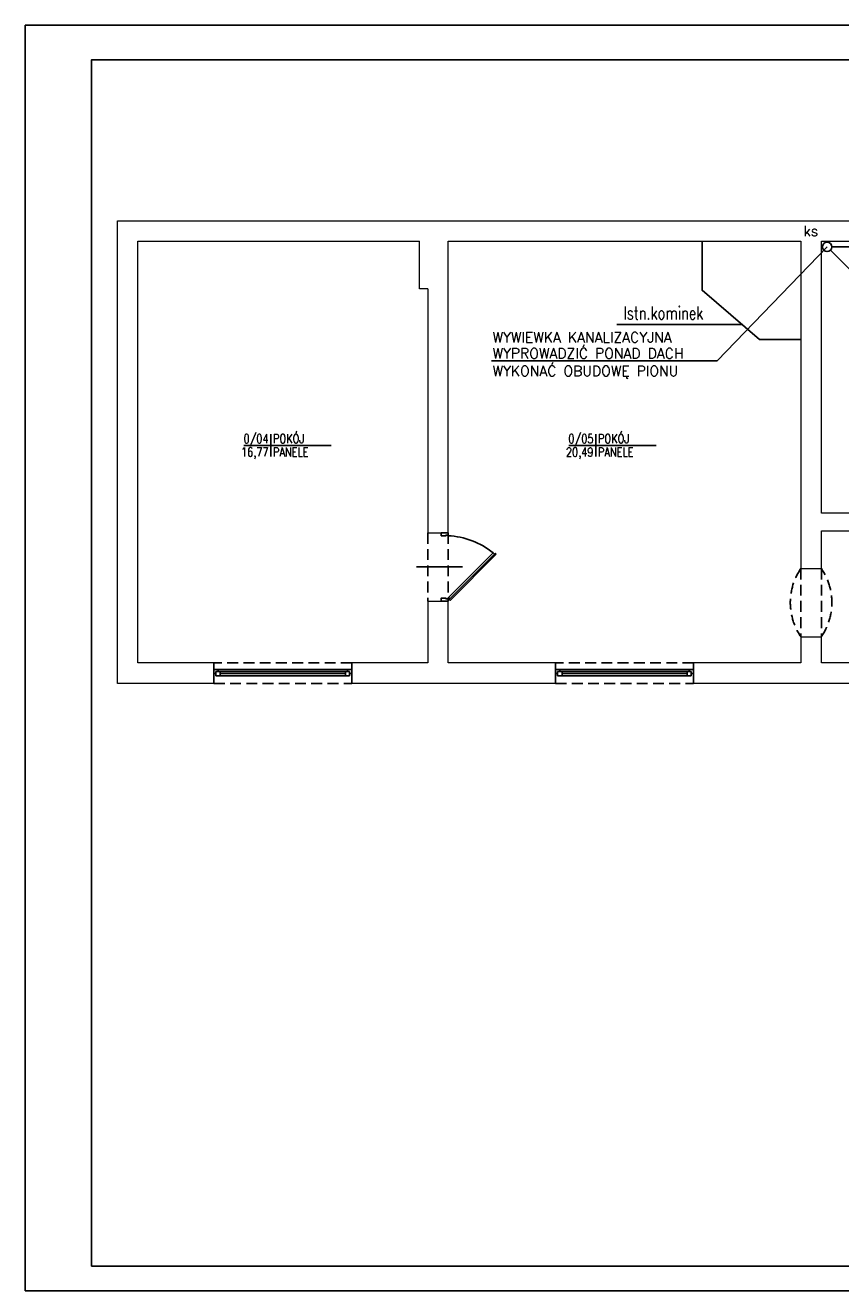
# Model space of a CAD drawing. Header units: millimetres. Extents: x -1623 to 1184, y -188 to 1297.
# Tile 1 of 6: x -1623 to -666, y -188 to 1297. Entities that reach past the tile are written whole.
import ezdxf
from ezdxf.enums import TextEntityAlignment as Align

# ---------------------------------------------------------------- set-up
doc = ezdxf.new("R2010")
doc.units = ezdxf.units.MM
doc.linetypes.add('DASHED', pattern=[19.05, 12.7, -6.35])
doc.layers.get('0').update_dxf_attribs({"color": 252})
for name, color, linetype in [('1-OPIS-POM', 252, 'Continuous'), ('I-DRZWI', 252, 'Continuous'), ('I-NAD', 252, 'DASHED'), ('I-OKNA', 252, 'Continuous'), ('I-OPIS', 252, 'Continuous'), ('I-SCIANA', 252, 'Continuous'), ('I-WIDOK', 252, 'Continuous'), ('IS kan odp', 36, 'Continuous'), ('IS KAN_S_OPIS', 2, 'Continuous'), ('IS KAN_SAN_RURY', 1, 'Continuous'), ('TABELKA', 252, 'Continuous')]:
    doc.layers.add(name, color=color, linetype=linetype)
doc.styles.add('ROMANS', font='romans.shx', dxfattribs={"width": 0.75})
doc.styles.add('TECH', font='simplex.shx')

# ---------------------------------------------------------------- blocks, each defined once
blk = doc.blocks.new('D90')
blk.add_line((32.6, 45), (-28, 45))
for points in [[(-9.2, 87.2), (-9.2, 90), (0, 90), (0, 86.3), (-6.4, 86.3), (-6.4, 87.2)], [(-72.6, 61.8), (-11.7, 0.9), (-10.6, 2), (-71.5, 62.9)], [(-9.2, 2.8), (-9.2, 0), (0, 0), (0, 3.7), (-6.4, 3.7), (-6.4, 2.8)]]:
    blk.add_lwpolyline(points, close=True)
blk.add_lwpolyline([(-11.3, 2.7), (-9.5, 4.5), (-68.6, 63.5), (-70.3, 61.8)])
blk.add_arc((-4.6, -14.5), 100.9, 92.6186, 129.3487)
blk = doc.blocks.new('OPIS-POM')
for p, q in [((-60, 0), (135, 0)), ((0, 25), (0, -25))]:
    blk.add_line(p, q)
at = {"style": 'ROMANS', "width": 0.8, "flags": 4}
blk.add_attdef('NR', text='', height=20, dxfattribs=at).set_placement((-5, 5), align=Align.RIGHT)
blk.add_attdef('NAZWA', (5, 5), '', height=20, dxfattribs=at)
blk.add_attdef('POW.', text='', height=20, dxfattribs=at).set_placement((-5, -5), align=Align.TOP_RIGHT)
blk.add_attdef('POSADZKA', text='', height=20, dxfattribs=at).set_placement((5, -5), align=Align.TOP_LEFT)

msp = doc.modelspace()

# ---------------------------------------------------------------- linework, layer by layer
at = {"layer": 'I-NAD'}
for p, q in [((-1239.9, 548.6), (-1401.7, 548.6)), ((-839, 548.6), (-1000.7, 548.6)), ((-1401.7, 524.5), (-1239.9, 524.5)), ((-1000.7, 524.5), (-839, 524.5))]:
    msp.add_line(p, q, dxfattribs=at)
for points in [[(-1150.8, 701.2), (-1150.8, 621.2)], [(-1126.8, 701.2), (-1126.8, 621.2)], [(-712.9, 659.4), (-712.9, 579.4)], [(-688.9, 659.4), (-688.9, 579.4)]]:
    msp.add_lwpolyline(points, dxfattribs=at)
for centre, start, end in [((-654.7, 619.4), 145.5163, 214.4837), ((-747.1, 619.4), 325.5163, 34.4837)]:
    msp.add_arc(centre, 70.6, start, end, dxfattribs=at)
at = {"layer": 'I-OKNA'}
for points in [[(-1399.2, 538.5), (-1396.7, 538.5), (-1396.7, 541), (-1401.7, 541)], [(-1401.7, 536), (-1399.2, 536), (-1399.2, 538.5), (-1399.2, 533.5)], [(-1399.2, 533.5), (-1394.2, 533.5), (-1394.2, 538.5), (-1399.2, 538.5)], [(-1239.9, 541), (-1396.7, 541)], [(-1394.2, 538.5), (-1244.9, 538.5)], [(-1394.2, 536), (-1247.4, 536)], [(-1242.4, 538.5), (-1247.4, 538.5), (-1247.4, 533.5), (-1242.4, 533.5)], [(-1239.9, 541), (-1244.9, 541), (-1244.9, 538.5), (-1242.4, 538.5)], [(-1242.4, 538.5), (-1242.4, 536), (-1239.9, 536)], [(-1242.4, 533.5), (-1242.4, 538.5)], [(-998.3, 538.5), (-995.8, 538.5), (-995.8, 541), (-1000.7, 541)], [(-1000.7, 536), (-998.3, 536), (-998.3, 538.5), (-998.3, 533.5)], [(-998.3, 533.5), (-993.2, 533.5), (-993.2, 538.5), (-998.3, 538.5)], [(-839, 541), (-995.8, 541)], [(-993.2, 538.5), (-843.9, 538.5)], [(-993.2, 536), (-846.5, 536)], [(-841.5, 538.5), (-846.5, 538.5), (-846.5, 533.5), (-841.5, 533.5)], [(-839, 541), (-843.9, 541), (-843.9, 538.5), (-841.5, 538.5)], [(-841.5, 538.5), (-841.5, 536), (-839, 536)], [(-841.5, 533.5), (-841.5, 538.5)], [(-1394.2, 533.5), (-1247.4, 533.5)], [(-1394.2, 533.5), (-1247.4, 533.5)], [(-993.2, 533.5), (-846.5, 533.5)], [(-993.2, 533.5), (-846.5, 533.5)]]:
    msp.add_lwpolyline(points, dxfattribs=at)
at = {"layer": 'I-OPIS'}
msp.add_lwpolyline([(-781.9, 945.6), (-928.7, 945.6)], dxfattribs=at)
at = {"layer": 'I-SCIANA', "lineweight": 0}
for p, q in [((-1401.7, 548.6), (-1401.7, 524.5)), ((-1239.9, 524.5), (-1239.9, 548.6)), ((-1000.7, 548.6), (-1000.7, 524.5)), ((-839, 524.5), (-839, 548.6))]:
    msp.add_line(p, q, dxfattribs=at)
for points in [[(-1401.7, 524.5), (-1514.8, 524.5), (-1514.8, 1067.5), (-552.2, 1067.5)], [(-1401.7, 548.6), (-1490.8, 548.6), (-1490.8, 1043.5), (-1160.6, 1043.5)], [(-1150.8, 987.5), (-1160.6, 987.5), (-1160.6, 1043.5)], [(-1126.8, 701.2), (-1126.8, 1043.5), (-712.9, 1043.5), (-712.9, 659.4)], [(-653.4, 724.5), (-688.9, 724.5), (-688.9, 1043.5), (-552.2, 1043.5)], [(-1150.8, 987.5), (-1150.8, 701.2)], [(-1150.8, 701.2), (-1126.8, 701.2)], [(-688.9, 659.4), (-688.9, 703.5), (-653.4, 703.5)], [(-712.9, 659.4), (-688.9, 659.4)], [(-1150.8, 621.2), (-1150.8, 548.6), (-1239.9, 548.6)], [(-1150.8, 621.2), (-1126.8, 621.2)], [(-1000.7, 548.6), (-1126.8, 548.6), (-1126.8, 621.2)], [(-712.9, 579.4), (-712.9, 548.6), (-839, 548.6)], [(-712.9, 579.4), (-688.9, 579.4)], [(-621.4, 548.6), (-688.9, 548.6), (-688.9, 579.4)], [(-1401.7, 548.6), (-1401.7, 524.5)], [(-1401.7, 524.5), (-1401.7, 548.6)], [(-1239.9, 548.6), (-1239.9, 524.5)], [(-1239.9, 524.5), (-1239.9, 548.6)], [(-1000.7, 548.6), (-1000.7, 524.5)], [(-1000.7, 524.5), (-1000.7, 548.6)], [(-839, 548.6), (-839, 524.5)], [(-839, 524.5), (-839, 548.6)], [(-1000.7, 524.5), (-1239.9, 524.5)], [(-621.4, 524.5), (-839, 524.5)]]:
    msp.add_lwpolyline(points, dxfattribs=at)
at = {"layer": 'I-WIDOK'}
msp.add_lwpolyline([(-712.9, 928.1), (-761.4, 928.1), (-828.9, 985.9), (-828.9, 1043.5)], dxfattribs=at)
at = {"layer": 'IS kan odp', "ltscale": 50}
msp.add_line((-676.7, 1036.8), (-597.2, 1036.8), dxfattribs=at)
at = {"layer": 'IS KAN_S_OPIS'}
for p in [(-682.2, 1036.8), (-1076, 903)]:
    msp.add_line(p, (-811, 903), dxfattribs=at)
at = {"layer": 'IS KAN_SAN_RURY'}
msp.add_line((-593.4, 948), (-678.3, 1032.9), dxfattribs=at)
at = {"layer": 'IS KAN_SAN_RURY', "linetype": 'Continuous'}
msp.add_circle((-682.2, 1036.8), 5.5, dxfattribs=at)
at = {"layer": 'TABELKA'}
for points in [[(-1623, 1296.9), (-1623, -188.1), (477, -188.1), (477, 1296.9)], [(-1623, 1296.9), (-1623, -188.1), (477, -188.1), (477, 1296.9)], [(-1623, 1296.9), (-1623, -188.1), (477, -188.1), (477, 1296.9)], [(-1623, 1296.9), (-1623, -188.1), (477, -188.1), (477, 1296.9)], [(-1545.2, -159.5), (448.5, -159.5), (448.5, 1256.5), (-1545.2, 1256.5)]]:
    msp.add_lwpolyline(points, close=True, dxfattribs=at)

# ---------------------------------------------------------------- block references
at = {"layer": '1-OPIS-POM', "xscale": 0.5241599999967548, "yscale": 0.5241599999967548, "zscale": 0.5241600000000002}
for p, values in [((-1334.9, 803.9), {'NR': '0/04', 'NAZWA': 'POKÓJ', 'POW.': '16,77', 'POSADZKA': 'PANELE'}), ((-953.6, 803.9), {'NR': '0/05', 'NAZWA': 'POKÓJ', 'POW.': '20,49', 'POSADZKA': 'PANELE'})]:
    msp.add_blockref('OPIS-POM', p, dxfattribs=at).add_auto_attribs(values)
at = {"layer": 'I-DRZWI', "xscale": -0.8887382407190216, "yscale": 0.8887382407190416, "zscale": 0.8887382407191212, "rotation": 359.9885196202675}
msp.add_blockref('D90', (-1135, 621.2), dxfattribs=at)

# ---------------------------------------------------------------- texts
at = {"layer": 'I-OPIS', "insert": (-827.5, 959.3), "char_height": 15, "attachment_point": 6, "rotation": 0, "style": 'ROMANS'}
msp.add_mtext('Istn.kominek', dxfattribs=at)
at = {"layer": 'IS KAN_S_OPIS', "style": 'TECH'}
for s, p in [('ks', (-710, 1049.5)), ('WYWIEWKA KANALIZACYJNA', (-1074.8, 924.7)), ('WYPROWADZIĆ PONAD DACH', (-1074.8, 905.9)), ('WYKONAĆ OBUDOWĘ PIONU', (-1074.8, 885.2))]:
    msp.add_text(s, height=12, dxfattribs=at).set_placement(p)

doc.saveas('drawing.dxf')
